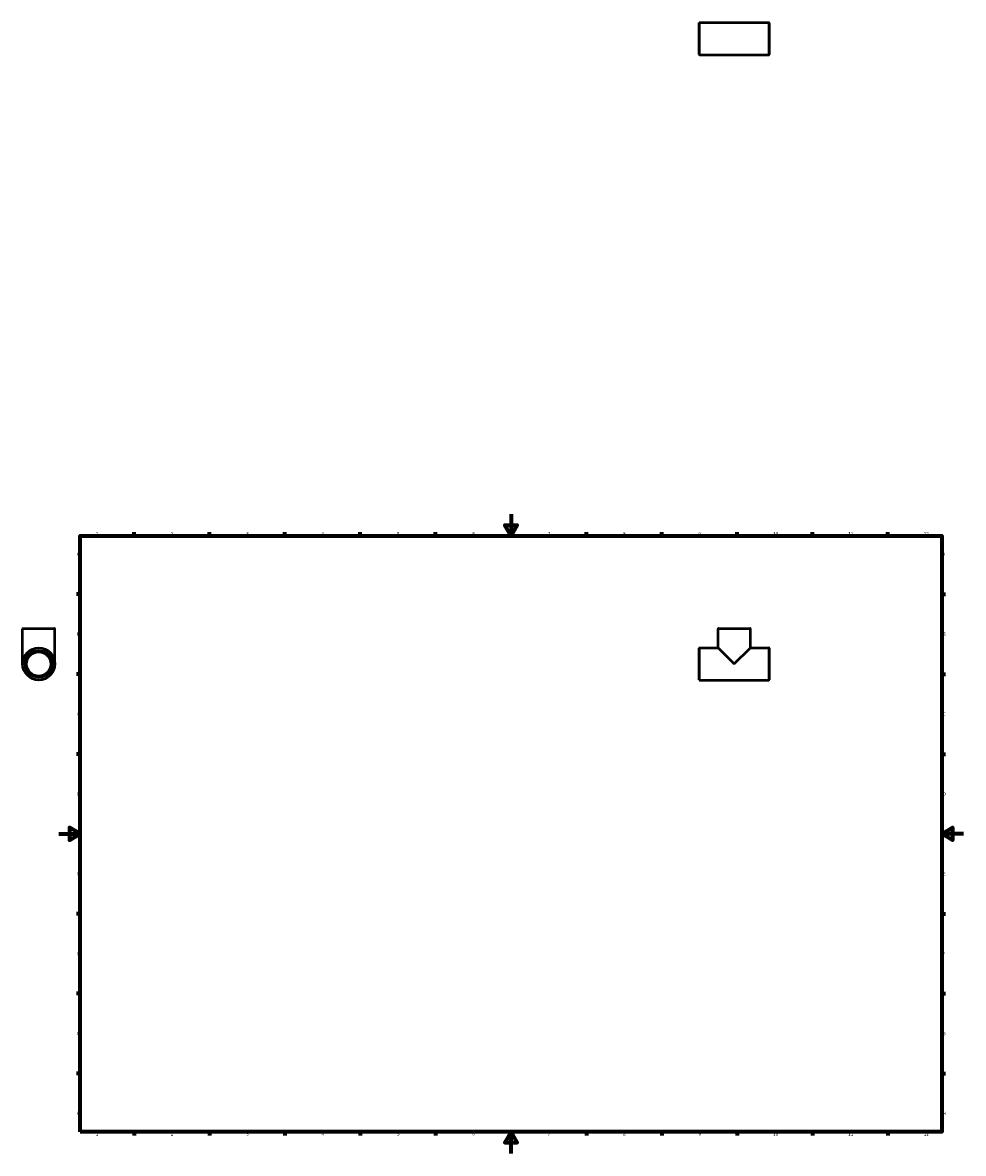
# Model space of a CAD drawing. Header units: millimetres. Extents: x -34 to 1463, y -1192 to 1208.
# Tile 3 of 5: x -34 to 841, y 0 to 1051. Entities that reach past the tile are written whole.
import ezdxf

# ---------------------------------------------------------------- set-up
doc = ezdxf.new("R2010")
doc.units = ezdxf.units.MM
for name, color, linetype, lineweight in [('Border (ANSI)', 7, 'Continuous', 70), ('Visible (ANSI)', 7, 'Continuous', 50), ('Visible Narrow (ANSI)', 7, 'Continuous', 35)]:
    doc.layers.add(name, color=color, linetype=linetype, lineweight=lineweight)
doc.styles.add('Note Text (ANSI)', font='tahoma.ttf')

# ---------------------------------------------------------------- blocks, each defined once
blk = doc.blocks.new('Borders Default Border')
at = {"layer": 'Border (ANSI)'}
for p, q in [((70.1, 574), (70.1, 577.4)), ((140.2, 574), (140.2, 577.4)), ((210.2, 574), (210.2, 577.4)), ((280.3, 574), (280.3, 577.4)), ((350.4, 574), (350.4, 577.4)), ((490.6, 574), (490.6, 577.4)), ((560.7, 574), (560.7, 577.4)), ((630.8, 574), (630.8, 577.4)), ((700.8, 574), (700.8, 577.4)), ((770.9, 574), (770.9, 577.4)), ((20, 519.7), (16.6, 519.7)), ((821, 519.7), (824.4, 519.7)), ((20, 445.5), (16.6, 445.5)), ((821, 445.5), (824.4, 445.5)), ((20, 371.2), (16.6, 371.2)), ((821, 371.2), (824.4, 371.2)), ((20, 222.7), (16.6, 222.7)), ((821, 222.7), (824.4, 222.7)), ((20, 148.5), (16.6, 148.5)), ((821, 148.5), (824.4, 148.5)), ((20, 74.3), (16.6, 74.3)), ((821, 74.3), (824.4, 74.3)), ((70.1, 20), (70.1, 16.6)), ((140.2, 20), (140.2, 16.6)), ((210.2, 20), (210.2, 16.6)), ((280.3, 20), (280.3, 16.6)), ((350.4, 20), (350.4, 16.6)), ((490.6, 20), (490.6, 16.6)), ((560.7, 20), (560.7, 16.6)), ((630.8, 20), (630.8, 16.6)), ((700.8, 20), (700.8, 16.6)), ((770.9, 20), (770.9, 16.6))]:
    blk.add_line(p, q, dxfattribs=at)
at = {"layer": 'Border (ANSI)', "flags": 128}
for points in [[(420.5, 594), (420.5, 574), (414.7, 584), (426.3, 584), (420.5, 574)], [(20, 20), (20, 574), (821, 574), (821, 20), (20, 20)], [(0, 297), (20, 297), (10, 302.8), (10, 291.2), (20, 297)], [(841, 297), (821, 297), (831, 302.8), (831, 291.2), (821, 297)], [(420.5, 0), (420.5, 20), (414.7, 10), (426.3, 10), (420.5, 20)]]:
    blk.add_lwpolyline(points, dxfattribs=at)
at = {"layer": 'Border (ANSI)', "char_height": 3.05, "attachment_point": 7, "style": 'Note Text (ANSI)'}
for s, insert in [('1', (34.4, 574.4)), ('2', (104.2, 574.4)), ('3', (174.3, 574.3)), ('4', (244.2, 574.4)), ('5', (314.5, 574.3)), ('6', (384.5, 574.3)), ('7', (454.6, 574.4)), ('8', (524.6, 574.3)), ('9', (594.7, 574.3)), ('10', (664, 574.3)), ('11', (734, 574.4)), ('12', (804.1, 574.4)), ('A', (16.8, 555.4)), ('A', (821.6, 555.4)), ('B', (17.1, 481.1)), ('B', (822, 481.1)), ('C', (17, 406.8)), ('C', (821.8, 406.8)), ('D', (17, 332.6)), ('D', (821.8, 332.6)), ('E', (17.2, 258.4)), ('E', (822.1, 258.4)), ('F', (17.3, 184.1)), ('F', (822.1, 184.1)), ('G', (16.8, 109.8)), ('G', (821.7, 109.8)), ('H', (17, 35.6)), ('H', (821.8, 35.6)), ('1', (34.4, 16.6)), ('2', (104.2, 16.6)), ('3', (174.3, 16.5)), ('4', (244.2, 16.6)), ('5', (314.5, 16.5)), ('6', (384.5, 16.5)), ('7', (454.6, 16.6)), ('8', (524.6, 16.5)), ('9', (594.7, 16.5)), ('10', (664, 16.5)), ('11', (734, 16.6)), ('12', (804.1, 16.6))]:
    blk.add_mtext(s, dxfattribs=dict(at, insert=insert))

msp = doc.modelspace()

# ---------------------------------------------------------------- linework, layer by layer
at = {"layer": 'Visible (ANSI)'}
for p, q in [((595.531, 1021.232), (595.531, 1050.732)), ((595.781, 1050.982), (660.281, 1050.982)), ((660.531, 1050.732), (660.531, 1021.232)), ((595.781, 1020.982), (660.281, 1020.982)), ((-33.541, 454.927), (-33.541, 487.677)), ((-33.291, 487.927), (-3.791, 487.927)), ((-3.541, 454.927), (-3.541, 487.677)), ((613.031, 469.927), (613.031, 487.677)), ((613.281, 487.927), (642.781, 487.927)), ((643.031, 469.927), (643.031, 487.677)), ((595.531, 440.177), (595.531, 469.677)), ((595.781, 469.927), (613.031, 469.927)), ((613.031, 469.927), (628.031, 454.927)), ((628.031, 454.927), (643.031, 469.927)), ((643.031, 469.927), (660.281, 469.927)), ((660.531, 469.677), (660.531, 440.177)), ((595.781, 439.927), (660.281, 439.927))]:
    msp.add_line(p, q, dxfattribs=at)
for radius in [15, 12.5, 11.25]:
    msp.add_circle((-18.541, 454.927), radius, dxfattribs=at)
for centre, start, end in [((595.781, 1050.732), 90, 180), ((660.281, 1050.732), 0, 90), ((595.781, 1021.232), 180, 270), ((660.281, 1021.232), 270, 0), ((-33.291, 487.677), 90, 180), ((-3.791, 487.677), 0, 90), ((613.281, 487.677), 90, 180), ((642.781, 487.677), 0, 90), ((595.781, 469.677), 90, 180), ((660.281, 469.677), 0, 90), ((595.781, 440.177), 180, 270), ((660.281, 440.177), 270, 0)]:
    msp.add_arc(centre, 0.25, start, end, dxfattribs=at)
at = {"layer": 'Visible Narrow (ANSI)'}
for p, q in [((595.781, 1050.798), (595.781, 1021.167)), ((660.281, 1021.167), (660.281, 1050.798)), ((-3.726, 487.677), (-33.357, 487.677)), ((642.847, 487.677), (613.216, 487.677)), ((595.781, 469.743), (595.781, 440.112)), ((660.281, 440.112), (660.281, 469.743))]:
    msp.add_line(p, q, dxfattribs=at)
for radius in [14.75, 12.75]:
    msp.add_circle((-18.541, 454.927), radius, dxfattribs=at)

# ---------------------------------------------------------------- block references
msp.add_blockref('Borders Default Border', (0, 0))

doc.saveas('drawing.dxf')
